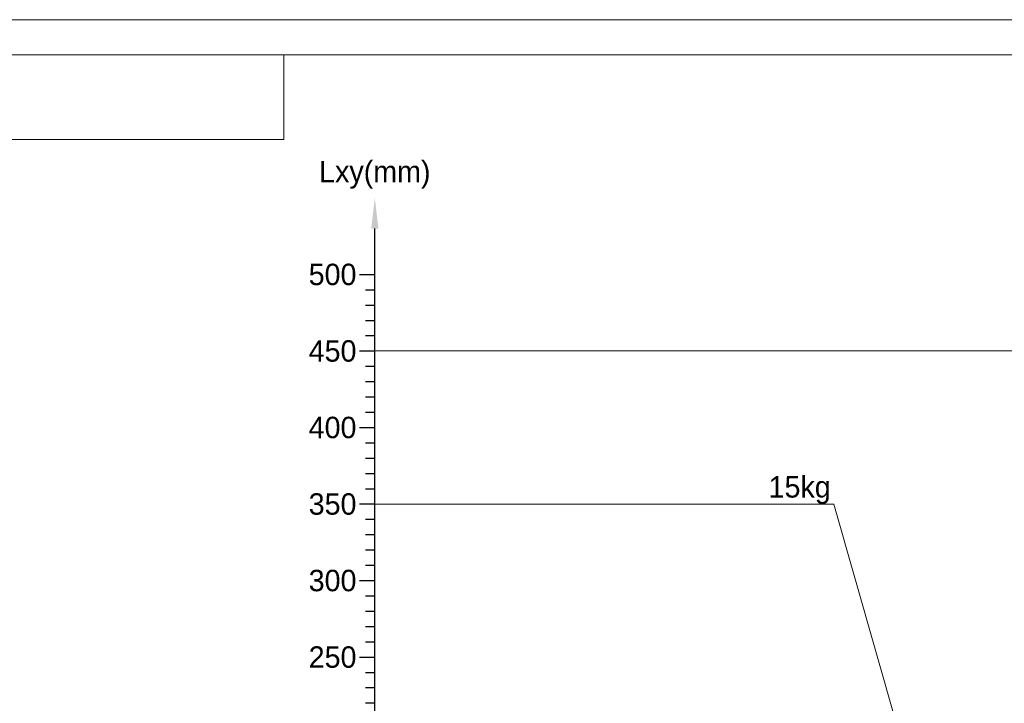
# Model space of a CAD drawing. Header units: millimetres. Extents: x 19214 to 26510, y -7957 to -532.
# Tile 72 of 150: x 25936 to 26258, y -7698 to -7474. Entities that reach past the tile are written whole.
import ezdxf
from ezdxf.enums import TextEntityAlignment as Align

# ---------------------------------------------------------------- set-up
doc = ezdxf.new("R2010")
doc.units = ezdxf.units.MM
doc.header["$LTSCALE"] = 0.3175
for name, color, linetype, lineweight in [('1轮廓实线层', 7, 'Continuous', 18), ('2细线层', 4, 'Continuous', 13), ('6文字层', 3, 'Continuous', 13), ('7标注层', 4, 'Continuous', 13), ('图框层', 7, 'Continuous', 18)]:
    doc.layers.add(name, color=color, linetype=linetype, lineweight=lineweight)
doc.styles.add('PC_TEXTSTYLE', font='ISOCP.SHX', dxfattribs={"width": 0.707, "bigfont": 'GBCBIG.SHX'})

# ---------------------------------------------------------------- blocks, each defined once
blk = doc.blocks.new('标尺')
for p, q in [((42316.54, -36080.68), (42316.54, -35812.68)), ((42311.54, -35827.68), (42316.54, -35827.68)), ((42313.54, -35832.68), (42316.54, -35832.68)), ((42313.54, -35837.68), (42316.54, -35837.68)), ((42313.54, -35842.68), (42316.54, -35842.68)), ((42313.54, -35847.68), (42316.54, -35847.68)), ((42311.54, -35852.68), (42316.54, -35852.68)), ((42313.54, -35857.68), (42316.54, -35857.68)), ((42313.54, -35862.68), (42316.54, -35862.68)), ((42313.54, -35867.68), (42316.54, -35867.68)), ((42313.54, -35872.68), (42316.54, -35872.68)), ((42311.54, -35877.68), (42316.54, -35877.68)), ((42313.54, -35882.68), (42316.54, -35882.68)), ((42313.54, -35887.68), (42316.54, -35887.68)), ((42313.54, -35892.68), (42316.54, -35892.68)), ((42313.54, -35897.68), (42316.54, -35897.68)), ((42311.54, -35902.68), (42316.54, -35902.68)), ((42313.54, -35907.68), (42316.54, -35907.68)), ((42313.54, -35912.68), (42316.54, -35912.68)), ((42313.54, -35917.68), (42316.54, -35917.68)), ((42313.54, -35922.68), (42316.54, -35922.68)), ((42311.54, -35927.68), (42316.54, -35927.68)), ((42313.54, -35932.68), (42316.54, -35932.68)), ((42313.54, -35937.68), (42316.54, -35937.68)), ((42313.54, -35942.68), (42316.54, -35942.68)), ((42313.54, -35947.68), (42316.54, -35947.68)), ((42311.54, -35952.68), (42316.54, -35952.68)), ((42313.54, -35957.68), (42316.54, -35957.68)), ((42313.54, -35962.68), (42316.54, -35962.68)), ((42313.54, -35967.68), (42316.54, -35967.68))]:
    blk.add_line(p, q)
at = {"layer": '7标注层'}
blk.add_solid([(42317.71, -35812.68), (42315.37, -35812.68), (42316.54, -35802.68)], dxfattribs=at)
at = {"layer": '6文字层'}
blk.add_text('Lxy(mm)', height=7, dxfattribs=at).set_placement((42316.54, -35799.68), align=Align.BOTTOM_CENTER)
for s, p in [('500', (42310.54, -35827.68)), ('450', (42310.54, -35852.68)), ('400', (42310.54, -35877.68)), ('350', (42310.54, -35902.68)), ('300', (42310.54, -35927.68)), ('250', (42310.54, -35952.68))]:
    blk.add_text(s, height=7, dxfattribs=at).set_placement(p, align=Align.MIDDLE_RIGHT)
blk = doc.blocks.new('ZwmFrameMain_2_A4^_^无分区图框^_^landscape')
at = {"layer": '1轮廓实线层'}
blk.add_line((267, 200), (0, 200), dxfattribs=at)
at = {"layer": '2细线层'}
blk.add_line((272, 205), (-25, 205), dxfattribs=at)
blk = doc.blocks.new('ZwmFrameMain_2_图样代号')
at = {"layer": '2细线层', "linetype": 'Continuous'}
for p in [(60, 0), (0, -12)]:
    blk.add_line(p, (60, -12), dxfattribs=at)
at = {"layer": '6文字层', "style": 'PC_TEXTSTYLE', "width": 2.827942}
blk.add_attdef('图样代号', text='', height=7, rotation=180, dxfattribs=at).set_placement((58.24, -2.4), (2.35, -2.4), align=Align.FIT)

msp = doc.modelspace()

# ---------------------------------------------------------------- linework, layer by layer
at = {"layer": '1轮廓实线层', "lineweight": 20}
for p, q in [((26292.267, -7582.655), (26052.267, -7582.655)), ((26202.267, -7632.655), (26052.267, -7632.655)), ((26202.267, -7632.655), (26252.267, -7807.655))]:
    msp.add_line(p, q, dxfattribs=at)

# ---------------------------------------------------------------- block references
msp.add_blockref('标尺', (-16264.274, 28270.027))
at = {"layer": '图框层', "xscale": 2.3, "yscale": 2.3, "zscale": 2.3}
for name, p in [('ZwmFrameMain_2_A4^_^无分区图框^_^landscape', (25884.515, -7945.942)), ('ZwmFrameMain_2_图样代号', (25884.515, -7485.942))]:
    msp.add_blockref(name, p, dxfattribs=at)

# ---------------------------------------------------------------- texts
at = {"layer": '6文字层'}
msp.add_text('15kg', height=7, dxfattribs=at).set_placement((26201.267, -7632.655), align=Align.BOTTOM_RIGHT)

doc.saveas('drawing.dxf')
